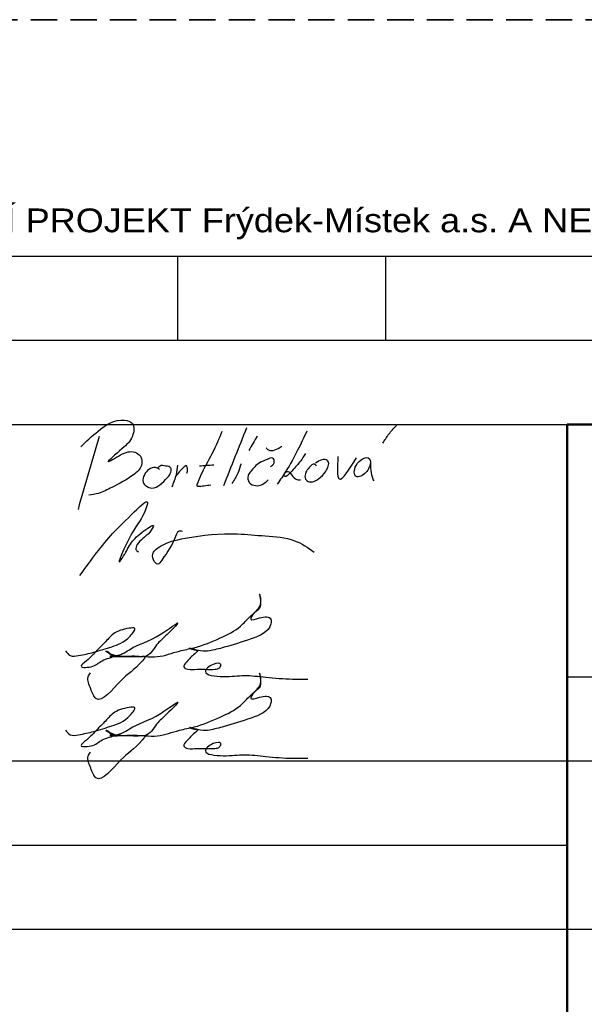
# Paper-space layout 'Layout1' of a CAD drawing. Extents: x -2 to 1083, y -36 to 422.
# Tile 27 of 67: x 787 to 829, y 41 to 115. Entities that reach past the tile are written whole.
import ezdxf

# ---------------------------------------------------------------- set-up
doc = ezdxf.new("R2010")
doc.units = 0
doc.linetypes.add('SKRYTÁOK1', pattern=[3, 2, -1])
doc.layers.get('0').update_dxf_attribs({"linetype": 'CONTINUOUS'})
doc.layers.add('RAZITKO_HP', color=222, linetype='CONTINUOUS')
doc.layers.add('SS PODPIS', color=1, linetype='CONTINUOUS')
doc.layers.add('SS_TEXT35', color=2, linetype='CONTINUOUS', lineweight=35)
doc.styles.add('RAZITKO_HP_ARIAL', font='arial.ttf')

# ---------------------------------------------------------------- blocks, each defined once
blk = doc.blocks.new('text_HP')
at = {"layer": 'RAZITKO_HP', "lineweight": 25}
blk.add_line((-177, 94.25), (-5, 94.25), dxfattribs=at)
at = {"layer": 'RAZITKO_HP', "lineweight": 18, "style": 'RAZITKO_HP_ARIAL', "width": 1.085}
blk.add_text('"DOKUMENTACE JE DUŠEVNÍM MAJETKEM FIRMY HUTNÍ PROJEKT Frýdek-Místek a.s. A NESMÍ BÝT POUŽITA BEZ JEJÍHO VĚDOMÍ."', height=1.8, dxfattribs=at).set_placement((-177, 96.05))
blk = doc.blocks.new('podpis1')
at = {"layer": 'SS PODPIS', "color": 18, "true_color": 0x000000}
for points in [[(0.155, 3.806), (1.471, 4.986), (3.479, 5.812), (4.07, 5.559), (4.07, 4.599), (3.277, 3.638), (2.23, 2.661), (3.175, 3.183), (4.255, 3.385), (4.677, 3.082), (4.755, 2.377), (4.155, 1.682), (2.515, 0.718), (1.502, 0.272), (0.768, 0.13)], [(12.707, 5.232), (10.962, 0.832)], [(23.029, 4.069), (23.484, 4.75), (24.07, 5.418)], [(1.555, 4.582), (-0.047, -0.946)], [(10.833, 4.961), (10.517, 4.159), (9.632, 2.407), (8.953, 0.915), (8.948, 0.897), (8.997, 0.809), (9.008, 0.809), (10.021, 0.92)], [(13.531, 4.617), (12.875, 3.52)], [(17.28, 4.989), (16.584, 3.536), (15.698, 1.952), (15.045, 0.974)], [(14.2, 3.709), (14.373, 3.569), (15.381, 3.838)], [(14.532, 2.282), (14.793, 2.584), (14.793, 2.803), (14.684, 2.929), (14.271, 2.843), (13.694, 2.584), (13.022, 1.913), (12.841, 1.614), (12.921, 1.096), (13.397, 0.858), (13.895, 0.938), (14.345, 1.308)], [(17.175, 3.287), (16.796, 2.715), (16.137, 1.958), (15.596, 1.577), (15.596, 1.792), (15.851, 1.938), (16.05, 1.77), (16.423, 1.378), (16.622, 1.298), (16.796, 1.298)], [(19.636, 3.074), (19.725, 1.361), (21.044, 2.964)], [(22.107, 2.614), (22.018, 2.894), (21.012, 2.391), (21.012, 1.545), (21.744, 1.85), (22.107, 2.614)], [(6.112, 2.091), (5.813, 2.237), (5.326, 2.084), (4.978, 1.688), (4.888, 1.132), (5.104, 0.831), (5.549, 0.671), (6.147, 0.921), (6.717, 1.463), (6.981, 1.887), (6.981, 2.186), (6.585, 2.345), (6.168, 2.345), (5.987, 2.193)], [(7.482, 2.415), (7.378, 1.713), (7.051, 0.741)], [(8.199, 1.81), (8.248, 2.089), (8.202, 2.293), (8.161, 2.364), (7.944, 2.232), (7.619, 1.9), (7.34, 1.559)], [(9.161, 2.357), (10.233, 2.441)], [(12.295, 2.519), (12.055, 1.809), (11.61, 1.03)], [(18.023, 2.333), (17.863, 2.492), (17.465, 2.233), (17.207, 1.866), (17.155, 1.439), (17.375, 1.183), (17.816, 1.183), (18.465, 1.635), (18.858, 2.224), (18.918, 2.63), (18.82, 2.768), (17.923, 2.568)], [(22.107, 2.614), (22.145, 1.818), (22.316, 1.224)]]:
    blk.add_spline(points, degree=3, dxfattribs=at)
blk = doc.blocks.new('podpis2')
for points in [[(0.097, 0.059), (2.574, 3.232), (4.011, 4.669), (5.21, 5.573), (5.064, 5.028), (4.011, 3.204), (3.144, 1.148), (3.32, 1.397), (3.919, 2.435), (4.81, 3.326), (5.659, 3.816), (5.384, 3.34), (4.432, 2.387), (4.342, 2.018), (4.531, 1.838)], [(7.862, 3.385), (7.554, 3.385), (7.339, 3.012), (6.297, 1.208), (5.999, 0.91), (5.665, 1.244), (5.665, 1.819), (5.966, 2.12), (8.063, 2.876), (12.041, 3.197), (14.13, 3.05), (16.353, 2.689), (17.843, 1.829)]]:
    blk.add_spline(points, degree=3)
blk = doc.blocks.new('podpis3')
for points in [[(5.017, 0.906), (5.974, 0.906), (7.633, 1.328), (8.744, 1.58), (10.727, 2.325), (12.245, 3.202), (12.98, 3.937), (13.669, 4.626), (13.806, 5.192), (13.705, 5.649), (13.735, 4.675), (13.314, 4.225), (13.036, 3.743), (13.695, 3.832), (14.553, 3.743), (14.553, 3.394), (13.056, 2.254), (11.023, 1.61), (9.898, 1.343), (9.223, 1.343), (8.408, 1.526), (8.661, 1.441), (9.002, 1.329), (8.803, 1.13), (8.192, 0.519), (7.965, 0.125), (8.268, -0.05), (8.942, -0.05), (9.561, -0.05), (10.32, -0.05), (10.691, 0.088), (10.77, 0.318), (10.194, 0.318), (9.594, -0.228), (10.937, -0.602), (12.556, -0.523), (14.177, -0.655), (16.198, -0.792), (17.351, -0.792)], [(-0.992, 1.34), (-0.635, 0.984), (-0.015, 0.984), (1.147, 1.239), (2.505, 1.659), (3.902, 2.465), (4.243, 3.056), (3.836, 3.056), (2.631, 2.624), (1.946, 1.938), (1.379, 1.371), (0.595, 0.587), (0.189, 0.181), (1.077, 0.181), (1.9, 0.656), (2.734, 0.977), (2.27, 1.175), (2.08, 1.322), (2.141, 1.322), (2.358, 1.105), (2.954, 1.008), (3.276, 1.105), (3.843, 1.433), (6.237, 2.624), (7.52, 3.447), (6.704, 2.586), (5.905, 1.788), (5.037, 0.92), (4.438, 0.92), (3.64, 0.92), (3.038, 0.92), (2.365, 0.92), (3.248, 0.92), (3.99, 0.92), (4.704, 0.92), (5.012, 0.92), (4.827, 0.599), (3.171, -0.942), (1.315, -2.278), (0.916, -1.536), (0.727, -0.636), (0.906, -0.325)]]:
    blk.add_spline(points, degree=3)
blk = doc.blocks.new('podpis4')
for points in [[(5.017, 0.906), (5.974, 0.906), (7.633, 1.328), (8.744, 1.58), (10.727, 2.325), (12.245, 3.202), (12.98, 3.937), (13.669, 4.626), (13.806, 5.192), (13.705, 5.649), (13.735, 4.675), (13.314, 4.225), (13.036, 3.743), (13.695, 3.832), (14.553, 3.743), (14.553, 3.394), (13.056, 2.254), (11.023, 1.61), (9.898, 1.343), (9.223, 1.343), (8.408, 1.526), (8.661, 1.441), (9.002, 1.329), (8.803, 1.13), (8.192, 0.519), (7.965, 0.125), (8.268, -0.05), (8.942, -0.05), (9.561, -0.05), (10.32, -0.05), (10.691, 0.088), (10.77, 0.318), (10.194, 0.318), (9.594, -0.228), (10.937, -0.602), (12.556, -0.523), (14.177, -0.655), (16.198, -0.792), (17.351, -0.792)], [(-0.992, 1.34), (-0.635, 0.984), (-0.015, 0.984), (1.147, 1.239), (2.505, 1.659), (3.902, 2.465), (4.243, 3.056), (3.836, 3.056), (2.631, 2.624), (1.946, 1.938), (1.379, 1.371), (0.595, 0.587), (0.189, 0.181), (1.077, 0.181), (1.9, 0.656), (2.734, 0.977), (2.27, 1.175), (2.08, 1.322), (2.141, 1.322), (2.358, 1.105), (2.954, 1.008), (3.276, 1.105), (3.843, 1.433), (6.237, 2.624), (7.52, 3.447), (6.704, 2.586), (5.905, 1.788), (5.037, 0.92), (4.438, 0.92), (3.64, 0.92), (3.038, 0.92), (2.365, 0.92), (3.248, 0.92), (3.99, 0.92), (4.704, 0.92), (5.012, 0.92), (4.827, 0.599), (3.171, -0.942), (1.315, -2.278), (0.916, -1.536), (0.727, -0.636), (0.906, -0.325)]]:
    blk.add_spline(points, degree=3)

psp = doc.layouts.get("Layout1")

# ---------------------------------------------------------------- linework, layer by layer
at = {"layer": 'RAZITKO_HP', "lineweight": 25}
for p, q in [((798.5, 90.875), (798.5, 97.25)), ((814.25, 90.875), (814.25, 97.25)), ((711, 90.875), (883, 90.875)), ((711, 84.5), (828, 84.5)), ((828, 65.375), (883, 65.375)), ((711, 59), (828, 59)), ((828, 59), (883, 59)), ((711, 52.625), (828, 52.625)), ((711, 46.25), (828, 46.25)), ((828, 46.25), (883, 46.25))]:
    psp.add_line(p, q, dxfattribs=at)
at = {"layer": 'RAZITKO_HP', "lineweight": 50}
for q in [(883, 84.5), (828, 8)]:
    psp.add_line((828, 84.5), q, dxfattribs=at)
at = {"layer": 'SS_TEXT35', "linetype": 'SKRYTÁOK1'}
psp.add_line((763.3734, 115.1512), (843.3734, 115.1512), dxfattribs=at)

# ---------------------------------------------------------------- block references
at = {"layer": 'RAZITKO_HP'}
for name, p in [('text_HP', (888, 3)), ('podpis1', (791, 79)), ('podpis2', (791, 73)), ('podpis3', (791, 66)), ('podpis4', (791, 60))]:
    psp.add_blockref(name, p, dxfattribs=at)

doc.saveas('drawing.dxf')
